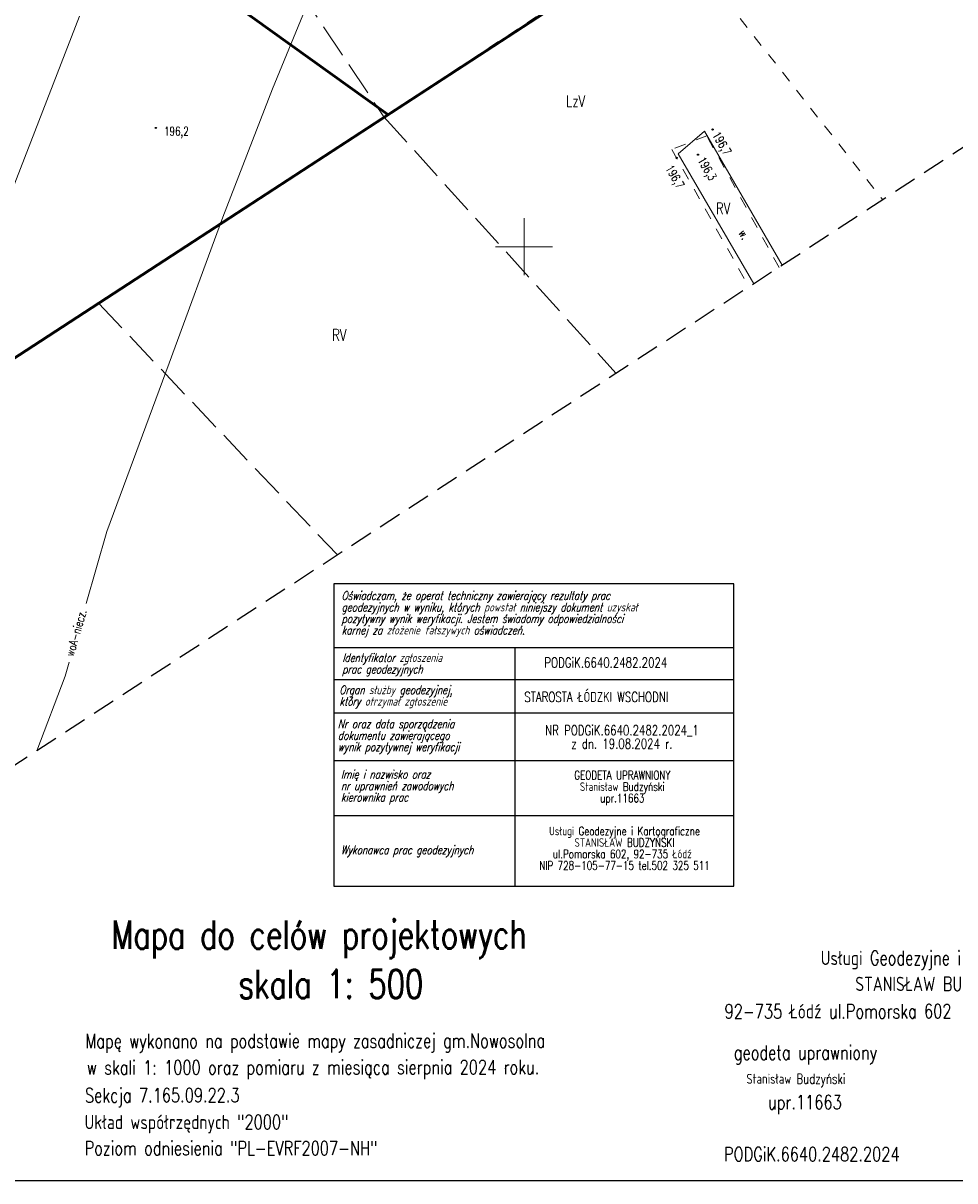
# Model space of a CAD drawing. Header units: centimetres. Extents: x 7405971 to 7406611, y 5745066 to 5745352.
# Tile 2 of 20: x 7406056 to 7406138, y 5745068 to 5745170. Entities that reach past the tile are written whole.
import ezdxf
from ezdxf.enums import TextEntityAlignment as Align

# ---------------------------------------------------------------- set-up
doc = ezdxf.new("R2010")
doc.units = ezdxf.units.CM
doc.header["$LTSCALE"] = 2
doc.header["$MEASUREMENT"] = 0
for name, pattern in [('0', [1.5, 1, -0.5]), ('2217', [2, 1.5, -0.5]), ('2218', [1, 0.5, -0.5]), ('PHANTOM2', [1.25, 0.625, -0.125, 0.125, -0.125, 0.125, -0.125])]:
    doc.linetypes.add(name, pattern=pattern)
for name, color, linetype in [('dane', 7, 'Continuous'), ('DZIALKI', 98, 'Continuous'), ('final', 7, 'Continuous'), ('KANALIZACJA', 36, 'Continuous'), ('KONTURY', 98, '2217'), ('KONTURY-OPIS', 98, '2217'), ('MDCP_nowa', 7, 'Continuous'), ('MPZP', 70, 'Continuous'), ('pieczatka', 1, 'Continuous'), ('PROJ_RZEDNE', 7, 'Continuous'), ('ROW', 142, 'Continuous'), ('RZEDNE', 7, 'Continuous'), ('SIATKA', 7, 'Continuous'), ('UZYTKI', 98, '2218'), ('UZYTKI-OPIS', 98, '2218'), ('WODOC-OPIS', 5, 'Continuous'), ('WODOCIAG', 5, 'Continuous'), ('zakres', 7, '0')]:
    doc.layers.add(name, color=color, linetype=linetype)
doc.layers.add('TEREN', color=250, linetype='Continuous', lineweight=13)
doc.styles.add('STYL_ARIAL', font='simplex', dxfattribs={"width": 0.75, "oblique": 0.1})

# ---------------------------------------------------------------- blocks, each defined once
blk = doc.blocks.new('SURS')
at = {"color": 0}
blk.add_circle((0, 0), 0.05, dxfattribs=at)
blk = doc.blocks.new('A$7E8815FB1995')
at = {"layer": 'DZIALKI', "color": 7, "lineweight": 18}
blk.add_line((-54.04, -165.81), (20.4, -117.3), dxfattribs=at)
at = {"layer": 'KANALIZACJA', "color": 34, "lineweight": 18}
blk.add_line((-39.05, -129.75), (-51.13, -160.9), dxfattribs=at)
at = {"layer": 'KONTURY', "color": 3, "linetype": '2217', "lineweight": 18}
for p, q in [((-33.17, -107.38), (-12.32, -138.59)), ((-12.32, -138.59), (8.09, -161.13)), ((-37.38, -154.96), (-16.39, -177.08))]:
    blk.add_line(p, q, dxfattribs=at)
at = {"layer": 'pieczatka', "color": 1, "lineweight": 25}
for p, q in [((18.41, -179.61), (-16.7, -179.61)), ((-16.7, -179.61), (-16.7, -199.98)), ((18.41, -199.98), (18.41, -179.61)), ((-16.7, -185.21), (18.41, -185.21)), ((-0.8, -185.21), (-0.8, -206.18)), ((-16.7, -188.03), (18.41, -188.03)), ((-16.7, -190.95), (18.41, -190.95)), ((-16.7, -195.15), (18.41, -195.15)), ((-16.7, -199.98), (-16.7, -206.18)), ((-16.7, -199.98), (18.41, -199.98)), ((18.41, -206.18), (18.41, -199.98)), ((-16.7, -206.18), (18.41, -206.18))]:
    blk.add_line(p, q, dxfattribs=at)
at = {"layer": 'ROW', "color": 7, "lineweight": 18}
for p, q in [((13.54, -141.83), (15.86, -139.85)), ((15.86, -139.85), (22.68, -151.63)), ((20.19, -153.25), (13.54, -141.83))]:
    blk.add_line(p, q, dxfattribs=at)
at = {"layer": 'SIATKA', "color": 7, "lineweight": 18}
for p, q in [((0, -152.5), (0, -147.5)), ((-2.5, -150), (2.5, -150))]:
    blk.add_line(p, q, dxfattribs=at)
at = {"layer": 'UZYTKI', "color": 86, "linetype": '2218', "lineweight": 18}
for p, q in [((12.8, -122.09), (-12.32, -138.59)), ((12.8, -122.09), (31.5, -145.87)), ((16.04, -140.25), (12.97, -141.44)), ((22.39, -151.81), (16.04, -140.25)), ((12.97, -141.44), (19.75, -153.53))]:
    blk.add_line(p, q, dxfattribs=at)
at = {"layer": 'WODOCIAG', "color": 5, "lineweight": 18}
for p, q in [((-22.1, -136.11), (-18.57, -127.52)), ((-26.44, -147.4), (-22.1, -136.11)), ((-31.16, -160.24), (-26.44, -147.4)), ((-36.64, -175.02), (-31.16, -160.24)), ((-38.46, -181.33), (-36.64, -175.02)), ((-40.3, -187.74), (-39.94, -186.5)), ((-42.8, -194.29), (-40.3, -187.74))]:
    blk.add_line(p, q, dxfattribs=at)
at = {"layer": 'zakres', "color": 7, "linetype": '0', "lineweight": 25}
blk.add_line((41.83, -139.14), (-62.97, -207.44), dxfattribs=at)
at = {"layer": 'RZEDNE', "color": 7}
for p in [(-32.34, -139.56), (16.56, -139.7), (13.4, -142.18), (15.27, -141.91)]:
    blk.add_blockref('SURS', p, dxfattribs=at)
at = {"layer": 'dane', "color": 7, "style": 'STYL_ARIAL', "width": 0.75}
for s, p in [('PODGiK.6640.2482.2024', (1.78, -187.23)), ('STAROSTA ŁÓDZKI WSCHODNI', (0.02, -190.25))]:
    blk.add_text(s, height=0.875, dxfattribs=at).set_placement(p, align=Align.BOTTOM_LEFT)
for s, p in [('NR PODGiK.6640.2482.2024_1', (8.59, -192.92)), ('z dn. 19.08.2024 r.', (8.59, -194.1))]:
    blk.add_text(s, height=0.875, dxfattribs=at).set_placement(p, align=Align.CENTER)
at = {"layer": 'final', "color": 7, "style": 'STYL_ARIAL', "width": 0.75}
for s, height, p in [('Mapa do celów projektowych', 2.5, (-36.24, -209.2)), ('skala 1: 500', 2.5, (-25.08, -213.54)), ('92-735 Łódź ul.Pomorska 602', 1.25, (17.61, -216.56)), ('Mapę wykonano na podstawie mapy zasadniczej gm.Nowosolna', 1.25, (-38.53, -219.16)), ('geodeta uprawniony', 1.25, (18.42, -220.18)), ('w skali 1: 1000 oraz pomiaru z miesiąca sierpnia 2024 roku.', 1.25, (-38.4, -221.49)), ('Stanisław Budzyński', 0.875, (19.53, -222.67)), ('Sekcja 7.165.09.22.3', 1.25, (-38.56, -223.93)), ('upr.11663', 1.25, (21.43, -224.54))]:
    blk.add_text(s, height=height, rotation=0.0573, dxfattribs=at).set_placement(p, align=Align.TOP_LEFT)
for s, p in [('Usługi Geodezyjne i Kartograficzne', (26.06, -211.86)), ('STANISŁAW BUDZYŃSKI', (29.09, -214.14)), ('Układ współrzędnych "2000"', (-38.59, -226.28)), ('Poziom odniesienia "PL-EVRF2007-NH"', (-38.59, -228.58)), ('PODGiK.6640.2482.2024', (17.55, -229.1))]:
    blk.add_text(s, height=1.25, dxfattribs=at).set_placement(p, align=Align.TOP_LEFT)
at = {"layer": 'KONTURY-OPIS', "color": 3, "style": 'STYL_ARIAL', "width": 0.75}
for p in [(16.86, -146.13), (-16.85, -157.25)]:
    blk.add_text('RV', height=1, dxfattribs=at).set_placement(p, align=Align.TOP_LEFT)
at = {"layer": 'pieczatka', "color": 1, "style": 'STYL_ARIAL', "oblique": 15, "width": 0.75}
for s, p in [('Oświadczam, że operat techniczny zawierający rezultaty prac', (-16.02, -181.02)), ('geodezyjnych w wyniku, których powstał niniejszy dokument uzyskał', (-16.02, -182.04)), ('pozytywny wynik weryfikacji. Jestem świadomy odpowiedzialności ', (-16.02, -183.05)), ('karnej za złożenie fałszywych oświadczeń.', (-16.02, -184.06)), ('Identyfikator zgłoszenia', (-15.96, -186.48)), ('prac geodezyjnych', (-15.96, -187.49)), ('Organ służby geodezyjnej,', (-16.22, -189.31)), ('który otrzymał zgłoszenie', (-16.22, -190.32)), ('Nr oraz data sporządzenia', (-16.35, -192.3)), ('dokumentu zawierającego', (-16.35, -193.31)), ('wynik pozytywnej weryfikacji', (-16.35, -194.32)), ('Imię i nazwisko oraz', (-16.08, -196.73)), ('nr uprawnień zawodowych', (-16.08, -197.74)), ('kierownika prac', (-16.08, -198.75)), ('Wykonawca prac geodezyjnych', (-16.07, -203.37))]:
    blk.add_text(s, height=0.75, dxfattribs=at).set_placement(p)
at = {"layer": 'pieczatka', "color": 7, "style": 'STYL_ARIAL', "width": 0.75}
for s, p in [('GEODETA UPRAWNIONY', (8.63, -196.8)), ('Stanisław Budzyński', (8.63, -197.81)), ('upr.11663', (8.63, -198.82)), ('Usługi Geodezyjne i Kartograficzne', (8.82, -201.71)), ('STANISŁAW BUDZYŃSKI', (8.82, -202.72)), ('ul.Pomorska 602, 92-735 Łódź ', (8.82, -203.73)), ('NIP 728-105-77-15 tel.502 325 511', (8.82, -204.74))]:
    blk.add_text(s, height=0.75, dxfattribs=at).set_placement(p, align=Align.CENTER)
at = {"layer": 'ROW', "color": 7, "style": 'STYL_ARIAL', "width": 0.75}
blk.add_text('w.', height=0.75, rotation=300.2375, dxfattribs=at).set_placement((19.33, -148.93), align=Align.MIDDLE_CENTER)
at = {"layer": 'RZEDNE', "color": 7, "style": 'STYL_ARIAL', "width": 0.75}
blk.add_text('196,2', height=0.75, dxfattribs=at).set_placement((-30.53, -139.84), align=Align.MIDDLE_CENTER)
for s, rotation, p in [('196,7', 300.0727, (17.38, -140.91)), ('196,3', 300.2375, (16.09, -143.13)), ('196,7', 300.2375, (13.26, -143.85))]:
    blk.add_text(s, height=0.75, rotation=rotation, dxfattribs=at).set_placement(p, align=Align.MIDDLE_CENTER)
at = {"layer": 'UZYTKI-OPIS', "color": 86, "style": 'STYL_ARIAL', "width": 0.75}
blk.add_text('LzV', height=1, dxfattribs=at).set_placement((3.69, -136.71), align=Align.TOP_LEFT)
at = {"layer": 'WODOC-OPIS', "color": 5, "style": 'STYL_ARIAL', "width": 0.75}
blk.add_text('woA-niecz.', height=0.75, rotation=73.9699, dxfattribs=at).set_placement((-39.35, -183.92), align=Align.MIDDLE_CENTER)

msp = doc.modelspace()

# ---------------------------------------------------------------- linework, layer by layer
at = {"layer": 'MPZP', "lineweight": 50}
for points in [[(7406050.40643, 5745305.53378), (7406155.40433, 5745234.23004), (7406120.4, 5745182.7), (7406045.96, 5745134.19), (7406007.358, 5745194.3108)], [(7406008.0292, 5745259.6345), (7406035.19842, 5745199.51686), (7406088.04022, 5745161.61224)]]:
    msp.add_lwpolyline(points, dxfattribs=at)
at = {"layer": 'PROJ_RZEDNE', "color": 7}
msp.add_lwpolyline([(7406223.41834, 5745067.92794), (7405971.4887, 5745067.92794), (7405971.4887, 5745342.2983), (7406223.41834, 5745342.2983)], close=True, dxfattribs=at)
at = {"layer": 'TEREN', "color": 6, "linetype": 'PHANTOM2', "ltscale": 5, "true_color": 0xff0fff}
msp.add_lwpolyline([(7406155.4061, 5745234.23264, 0.2, 0.2, 0), (7406120.4, 5745182.7, 0.2, 0.2, 0), (7406045.96, 5745134.19, 0.2, 0.2, 0), (7406002.62, 5745201.69, 0.2, 0.2, 0), (7406012.1, 5745303.37, 0.2, 0.2, 0)], format="xyseb", dxfattribs=at)

# ---------------------------------------------------------------- block references
at = {"layer": 'MDCP_nowa'}
msp.add_blockref('A$7E8815FB1995', (7406100, 5745300), dxfattribs=at)

doc.saveas('drawing.dxf')
